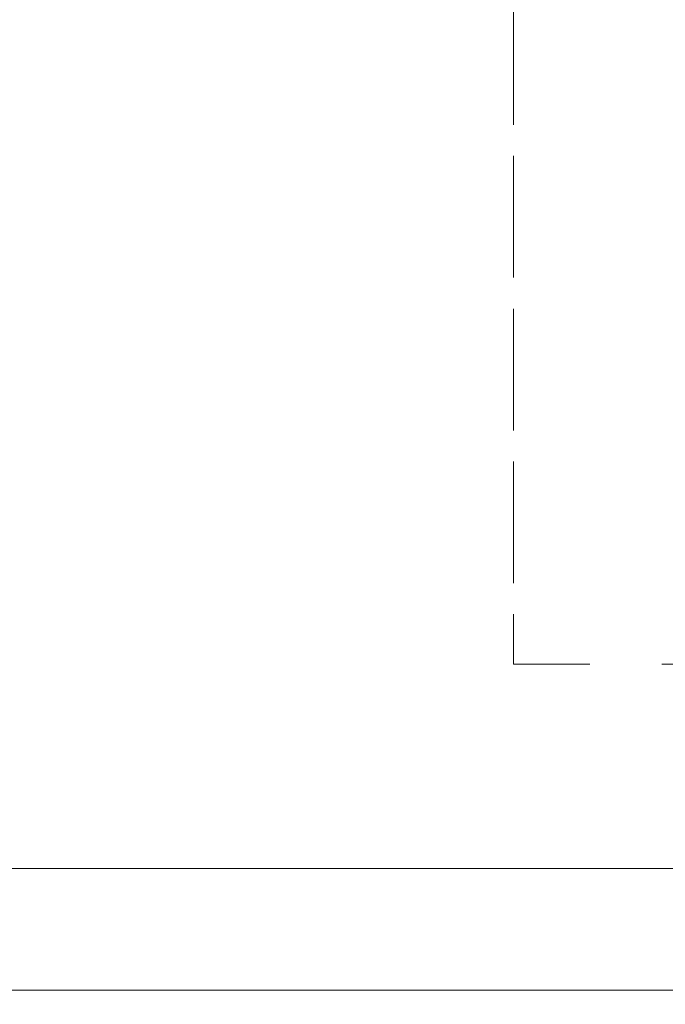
# Model space of a CAD drawing. Header units: millimetres. Extents: x -14761 to 157739, y -22400 to 107990.
# Tile 183 of 190: x 118415 to 120799, y 35948 to 39587. Entities that reach past the tile are written whole.
import ezdxf

# ---------------------------------------------------------------- set-up
doc = ezdxf.new("R2010")
doc.units = ezdxf.units.MM
doc.header["$MEASUREMENT"] = 0
doc.linetypes.add('Штриховая', pattern=[564.444447, 282.222223, -282.222223])
doc.layers.add('Элемент Модели - Зона', color=7, linetype='Continuous')
doc.layers.add('Элемент Модели - Оси', color=7, linetype='Continuous')

msp = doc.modelspace()

# ---------------------------------------------------------------- linework, layer by layer
at = {"layer": 'Элемент Модели - Зона', "color": 7, "linetype": 'Штриховая', "lineweight": 15, "flags": 128}
for points in [[(36150, 44957.4), (36110, 44957.4), (36110, 36320), (41880.3, 36320), (41880.3, 39141.6), (45142.5, 42405.1), (45156.7, 42391), (45156.7, 42420), (63300, 42420), (63300, 42400), (77399.7, 42400), (77399.7, 42420), (114081.4, 42420), (117316.7, 39176.5), (117320.1, 38841.9), (117320.1, 36305), (117360, 36305), (117360, 34300), (117120, 34300), (117120, 35700), (116700, 35700), (116700, 36100), (108300, 36100), (108300, 35700), (107700, 35700), (107700, 36100), (99320, 36100), (99320, 26970), (107700, 26970), (107700, 27650), (108300, 27650), (108300, 26460), (112380, 26460), (112380, 27370), (112500, 27370), (112500, 21180.1), (117120, 21180.1), (117120, 26250), (116650, 26250), (116650, 27750), (117120, 27750), (117120, 32800), (117360, 32800), (117360, 20150.1), (117120, 20150.1), (117120, 20940.1), (99320, 20940.1), (99320, 14650.1), (117120, 14650.1), (117120, 17700.1), (116700.1, 17700.1), (116700.1, 18325.6), (117120, 18325.6), (117120, 18650.1), (117360, 18650.1), (117360, 18320.1), (120850, 18320.1), (120850, 37205.1), (120238.9, 37205.1), (120238.9, 45000), (125700, 45000), (125700, 45300), (126300, 45300), (126300, 45000), (141025, 45000), (141025, 45100), (140125, 45100), (140125, 47500), (132700, 47500), (132700, 53680), (130530, 53680), (130530, 54300), (129182.9, 54300), (126300, 54300), (126300, 53700), (125700, 53700), (125700, 54212.5), (124799.8, 54212.5), (117300, 54212.5), (117300, 53700), (116700, 53700), (116700, 54212.5), (108300, 54212.5), (108300, 53700), (107700, 53700), (107700, 54212.5), (99300, 54212.5), (99300, 53700), (98700, 53700), (98700, 54212.5), (90650, 54212.5), (90650, 53700), (90050, 53700), (89950, 53700), (89950, 48632.8), (77450.1, 48632.8), (77450.1, 53800), (77450.1, 61690), (77460.1, 61690), (77460.1, 67850), (74720, 67850), (74720, 59730), (73964.5, 59730), (73964.5, 54212), (72300.1, 54212), (72300.1, 53700), (71700.1, 53700), (71700.1, 54212), (63300, 54212), (63300, 53700), (62700, 53700), (62700, 54212), (61025, 54212), (61025, 46500), (61025, 45000), (54300, 45000), (54300, 44700), (53700, 44700), (53700, 45000), (45300, 45000), (45300, 44700), (44700, 44700), (44700, 45000), (36750, 45000), (36750, 44700), (36150, 44700)], [(120238.9, 37205.1), (120850, 37205.1), (122696.3, 37205.1), (122696.3, 39578.1), (122696.3, 42752.3), (122696.3, 45000), (120238.9, 45000)]]:
    msp.add_lwpolyline(points, close=True, dxfattribs=at)
at = {"layer": 'Элемент Модели - Оси', "color": 7, "linetype": 'Continuous', "lineweight": 15}
for p, q in [((-12760.6, 36450), (155650, 36450)), ((-12153.2, 36000), (155042.6, 36000))]:
    msp.add_line(p, q, dxfattribs=at)

doc.saveas('drawing.dxf')
